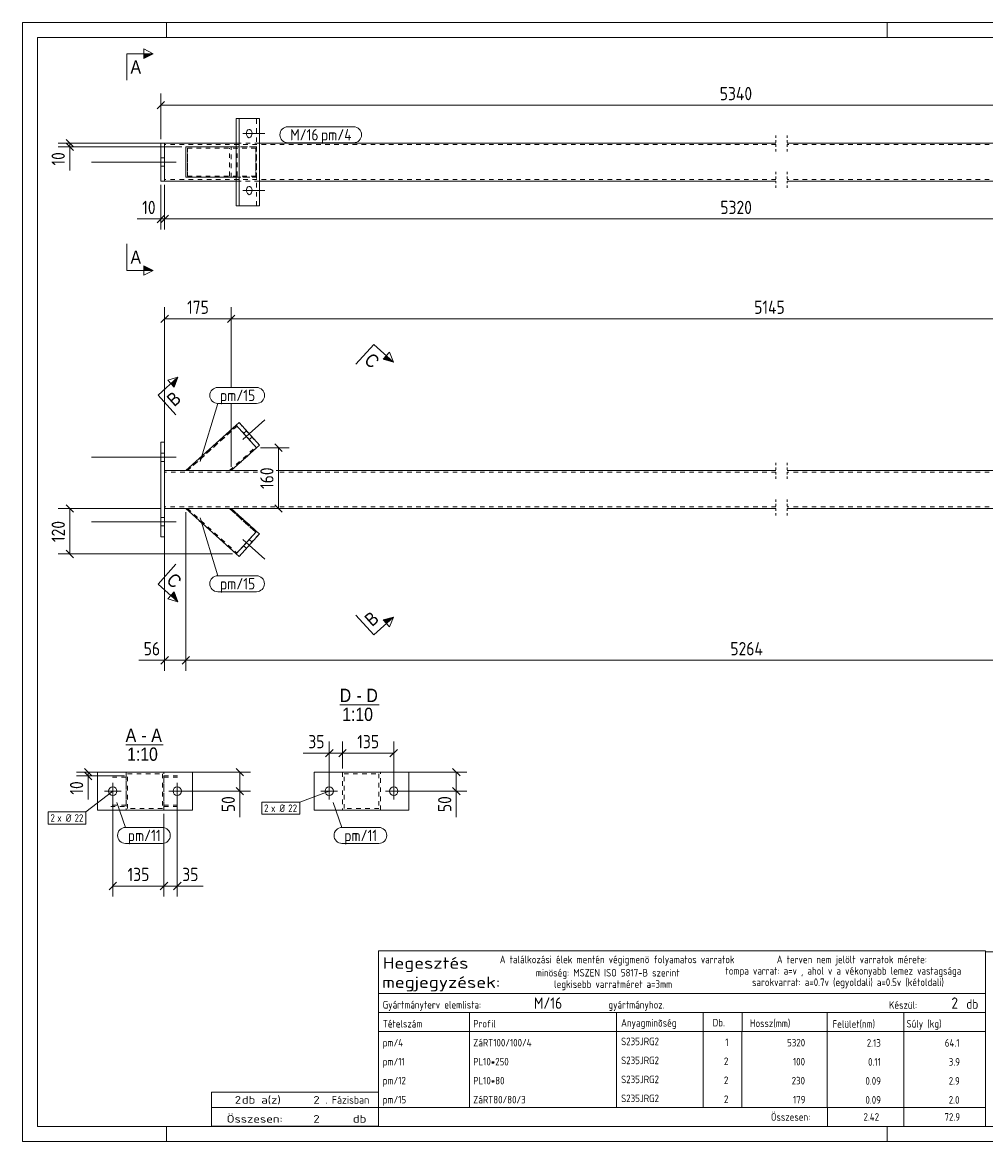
# Model space of a CAD drawing. Header units: millimetres. Extents: x 1 to 419, y 1 to 296.
# Tile 1 of 2: x 1 to 255, y 1 to 296. Entities that reach past the tile are written whole.
import ezdxf

# ---------------------------------------------------------------- set-up
doc = ezdxf.new("R2010")
doc.units = ezdxf.units.MM
doc.header["$LTSCALE"] = 0.6
for name, pattern in [('XKITLINE00', [0]), ('XKITLINE01', [4, 1, -1, 1, -1]), ('XKITLINE02', [4, 2, -2])]:
    doc.linetypes.add(name, pattern=pattern)
for name, color, linetype, lineweight in [('Bolt', 7, 'Continuous', 0), ('BoltMark', 3, 'Continuous', 0), ('DrawingSheet', 5, 'Continuous', 0), ('OtherObjectType', 1, 'Continuous', 0), ('Part', 2, 'Continuous', 0), ('PartMark', 3, 'Continuous', 0), ('Section', 6, 'Continuous', 0), ('Z-DIMENSIONS', 1, 'Continuous', 0)]:
    doc.layers.add(name, color=color, linetype=linetype, lineweight=lineweight)
doc.styles.add('ARIAL', font='ARIAL.TTF')
doc.styles.add('ISOCPEUR', font='ISOCPEUR.TTF')

msp = doc.modelspace()

# ---------------------------------------------------------------- hatches: boundary and pattern name
at = {"layer": 'Section'}
for points in [[(33, 287.75), (35.5, 287.75), (33, 286.5)], [(33, 231.87), (35.5, 230.62), (33, 230.62)], [(96.96, 208.13), (98.82, 206.46), (96.13, 207.2)], [(40.14, 200.78), (42, 202.45), (40.98, 199.85)], [(40.98, 145.89), (42, 143.28), (40.14, 144.96)], [(96.13, 138.53), (98.83, 139.27), (96.97, 137.6)]]:
    msp.add_hatch(color=6, dxfattribs=at).paths.add_polyline_path(points, flags=17)

# ---------------------------------------------------------------- linework, layer by layer
at = {"layer": 'Bolt', "color": 3, "linetype": 'XKITLINE00', "lineweight": 0}
for p, q in [((59.13, 266.68), (64.89, 266.68)), ((60.08, 266.95), (60.07, 266.58)), ((60.07, 266.58), (60.13, 266.21)), ((60.19, 267.3), (60.08, 266.95)), ((60.13, 266.21), (60.3, 265.87)), ((60.45, 267.65), (60.19, 267.3)), ((60.3, 265.87), (60.65, 265.61)), ((60.8, 267.78), (60.45, 267.65)), ((60.65, 265.61), (60.8, 265.58)), ((60.94, 267.76), (60.8, 267.78)), ((60.8, 265.58), (61.15, 265.71)), ((61.29, 267.5), (60.94, 267.76)), ((61.15, 265.71), (61.41, 266.07)), ((61.46, 267.15), (61.29, 267.5)), ((61.41, 266.07), (61.51, 266.42)), ((61.53, 266.79), (61.46, 267.15)), ((61.51, 266.42), (61.53, 266.79)), ((37.5, 260.28), (38.5, 260.28)), ((37.5, 260.28), (38.5, 260.28)), ((19.25, 259.18), (41.5, 259.18)), ((19.25, 259.18), (41.5, 259.18)), ((37.5, 258.08), (38.5, 258.08)), ((37.5, 258.08), (38.5, 258.08)), ((59.13, 251.68), (64.89, 251.68)), ((60.08, 251.95), (60.07, 251.58)), ((60.07, 251.58), (60.13, 251.21)), ((60.19, 252.3), (60.08, 251.95)), ((60.13, 251.21), (60.3, 250.87)), ((60.45, 252.65), (60.19, 252.3)), ((60.3, 250.87), (60.65, 250.61)), ((60.8, 252.78), (60.45, 252.65)), ((60.94, 252.76), (60.8, 252.78)), ((61.29, 252.5), (60.94, 252.76)), ((61.15, 250.71), (61.41, 251.07)), ((61.46, 252.15), (61.29, 252.5)), ((61.41, 251.07), (61.51, 251.42)), ((61.53, 251.79), (61.46, 252.15)), ((61.51, 251.42), (61.53, 251.79)), ((60.65, 250.61), (60.8, 250.58)), ((60.8, 250.58), (61.15, 250.71)), ((59.13, 186.02), (64.89, 191.21)), ((59.13, 186.02), (64.89, 191.21)), ((59.32, 187.68), (60.06, 188.35)), ((59.32, 187.68), (60.06, 188.35)), ((60.79, 186.04), (61.54, 186.71)), ((60.79, 186.04), (61.54, 186.71)), ((19.25, 181.37), (41.5, 181.37)), ((37.5, 182.47), (38.5, 182.47)), ((37.5, 180.27), (38.5, 180.27)), ((37.5, 165.47), (38.5, 165.47)), ((19.25, 164.37), (41.5, 164.37)), ((37.5, 163.27), (38.5, 163.27)), ((59.13, 159.71), (64.89, 154.53)), ((59.13, 159.71), (64.89, 154.53)), ((60.79, 159.69), (61.53, 159.02)), ((60.79, 159.69), (61.53, 159.02)), ((59.32, 158.06), (60.06, 157.39)), ((59.32, 158.06), (60.06, 157.39)), ((24.83, 91.17), (24.83, 95.57)), ((41.83, 91.17), (41.83, 95.57)), ((81.89, 91.17), (81.89, 95.57)), ((98.89, 91.17), (98.89, 95.57)), ((27.03, 93.37), (22.63, 93.37)), ((44.03, 93.37), (39.63, 93.37)), ((79.69, 93.37), (84.09, 93.37)), ((96.69, 93.37), (101.09, 93.37))]:
    msp.add_line(p, q, dxfattribs=at)
at = {"layer": 'Bolt', "color": 3, "linetype": 'XKITLINE02', "lineweight": 0}
for p, q in [((59.13, 266.68), (64.89, 266.68)), ((59.13, 251.68), (64.89, 251.68))]:
    msp.add_line(p, q, dxfattribs=at)
at = {"layer": 'Bolt', "color": 3, "linetype": 'XKITLINE00', "lineweight": 0}
for centre in [(24.83, 93.37), (41.83, 93.37), (81.89, 93.37), (98.89, 93.37)]:
    msp.add_circle(centre, 1.1, dxfattribs=at)
at = {"layer": 'BoltMark', "color": 7, "linetype": 'XKITLINE00', "lineweight": 0}
for p, q in [((24.83, 93.37), (17.76, 87.9)), ((81.89, 93.37), (74.1, 90.47)), ((64.13, 90.47), (74.1, 90.47)), ((64.13, 87.27), (64.13, 90.47)), ((74.1, 87.27), (74.1, 90.47)), ((7.8, 87.9), (17.76, 87.9)), ((7.8, 84.7), (7.8, 87.9)), ((17.76, 84.7), (17.76, 87.9)), ((64.13, 87.27), (74.1, 87.27)), ((7.8, 84.7), (17.76, 84.7))]:
    msp.add_line(p, q, dxfattribs=at)
at = {"layer": 'DrawingSheet', "color": 2, "linetype": 'XKITLINE00', "lineweight": 0}
for p, q in [((419, 296), (1, 296)), ((1, 296), (1, 1)), ((39, 292), (39, 296)), ((229, 292), (229, 296)), ((39, 1), (39, 5)), ((229, 1), (229, 5)), ((1, 1), (419, 1))]:
    msp.add_line(p, q, dxfattribs=at)
at = {"layer": 'DrawingSheet', "color": 3, "linetype": 'XKITLINE00', "lineweight": 0}
for p, q in [((415, 292), (5, 292)), ((5, 292), (5, 5)), ((5, 5), (415, 5))]:
    msp.add_line(p, q, dxfattribs=at)
at = {"layer": 'OtherObjectType', "color": 6, "linetype": 'XKITLINE00', "lineweight": 0}
for p, q in [((84.66, 116.12), (95.06, 116.12)), ((28.23, 105.62), (38.11, 105.62))]:
    msp.add_line(p, q, dxfattribs=at)
at = {"layer": 'OtherObjectType', "color": 7, "linetype": 'XKITLINE00', "lineweight": 0}
for p, q in [((94.84, 40.01), (94.84, 51.26)), ((94.84, 51.26), (254.84, 51.26)), ((254.84, 51.26), (254.84, 40.01)), ((254.84, 51.05), (254.84, 6.75)), ((254.84, 51.05), (415, 51.05)), ((94.84, 40.01), (254.84, 40.01)), ((94.84, 40.01), (254.84, 40.01)), ((94.84, 40.01), (94.84, 35.01)), ((254.84, 40.01), (254.84, 35.01)), ((94.84, 35.01), (254.84, 35.01)), ((94.84, 35.01), (94.84, 30.01)), ((118.84, 35.01), (118.84, 30.01)), ((157.61, 30.01), (157.61, 35.01)), ((180.5, 35.01), (180.5, 30.01)), ((190.7, 35.01), (190.7, 30.13)), ((213.15, 35.01), (213.15, 30.01)), ((233.33, 35.01), (233.33, 30.01)), ((254.84, 35.01), (254.84, 30.01)), ((94.84, 30.01), (254.84, 30.01)), ((94.84, 30.01), (94.84, 25.01)), ((118.84, 30.01), (118.84, 25.01)), ((157.61, 25.01), (157.61, 30.01)), ((180.5, 30.01), (180.5, 25.01)), ((190.67, 30.01), (190.67, 25.01)), ((213.18, 30.01), (213.18, 25.01)), ((233.33, 30.01), (233.33, 25.01)), ((254.84, 30.01), (254.84, 25.01)), ((94.84, 25.01), (94.84, 20.01)), ((118.84, 25.01), (118.84, 20.01)), ((157.61, 20.01), (157.61, 25.01)), ((180.5, 25.01), (180.5, 20.01)), ((190.67, 25.01), (190.67, 20.01)), ((213.18, 25.01), (213.18, 20.01)), ((233.33, 25.01), (233.33, 20.01)), ((254.84, 25.01), (254.84, 20.01)), ((94.84, 20.01), (94.84, 15.01)), ((118.84, 20.01), (118.84, 15.01)), ((157.61, 15.01), (157.61, 20.01)), ((180.5, 20.01), (180.5, 15.01)), ((190.67, 20), (190.67, 15)), ((213.18, 20.01), (213.18, 15.01)), ((233.33, 20.01), (233.33, 15.01)), ((254.84, 20.01), (254.84, 15.01)), ((94.84, 15), (94.84, 10)), ((118.84, 15), (118.84, 10)), ((157.61, 10), (157.61, 15)), ((180.5, 15), (180.5, 10)), ((190.67, 15), (190.67, 10)), ((213.18, 15), (213.18, 10)), ((233.33, 15), (233.33, 10)), ((254.84, 15), (254.84, 10)), ((50.84, 10), (50.84, 14)), ((50.84, 14), (94.84, 14)), ((94.84, 10), (94.84, 14)), ((50.84, 10), (94.84, 10)), ((50.85, 5.02), (50.84, 9.99)), ((50.84, 9.98), (94.74, 9.98)), ((94.84, 10), (254.84, 10)), ((94.84, 10), (94.84, 5)), ((213.19, 10), (213.19, 5)), ((233.31, 10), (233.31, 5)), ((254.84, 10), (254.84, 5)), ((50.89, 5.03), (94.79, 5.03)), ((94.84, 5), (254.84, 5))]:
    msp.add_line(p, q, dxfattribs=at)
at = {"layer": 'Part', "color": 2, "linetype": 'XKITLINE00', "lineweight": 0}
for p, q in [((63.47, 270.68), (57.38, 270.68)), ((57.38, 270.68), (57.38, 247.68)), ((58.12, 247.68), (58.12, 270.68)), ((63.47, 247.68), (63.47, 270.68)), ((63.47, 270.68), (63.47, 264.18)), ((38.5, 264.18), (37.5, 264.18)), ((37.5, 264.18), (37.5, 254.18)), ((57.38, 264.18), (38.5, 264.18)), ((38.5, 254.18), (38.5, 264.18)), ((57.38, 263.18), (44.07, 263.18)), ((44.07, 263.18), (44.07, 255.18)), ((57.38, 263.18), (57.38, 255.18)), ((199.63, 264.18), (63.47, 264.18)), ((339.88, 264.18), (202.63, 264.18)), ((37.5, 254.18), (38.5, 254.18)), ((38.5, 254.18), (57.38, 254.18)), ((57.38, 255.18), (44.07, 255.18)), ((199.63, 254.18), (63.47, 254.18)), ((63.47, 247.68), (63.47, 254.18)), ((339.88, 254.18), (202.63, 254.18)), ((63.47, 247.68), (57.38, 247.68)), ((44.08, 177.87), (57.38, 189.83)), ((58.13, 190.5), (57.38, 189.83)), ((57.38, 189.83), (57.38, 189.83)), ((62.73, 183.89), (57.38, 189.83)), ((58.13, 190.5), (58.13, 190.5)), ((63.47, 184.56), (58.13, 190.5)), ((37.5, 185.37), (38.5, 185.37)), ((37.5, 160.37), (37.5, 185.37)), ((38.5, 185.37), (38.5, 160.37)), ((56.04, 177.87), (62.73, 183.89)), ((62.73, 183.89), (63.47, 184.56)), ((62.73, 183.89), (62.73, 183.89)), ((63.47, 184.56), (63.47, 184.56)), ((38.5, 167.87), (38.5, 177.87)), ((38.5, 177.87), (63, 177.87)), ((67.9, 177.87), (199.63, 177.87)), ((202.63, 177.87), (339.88, 177.87)), ((199.63, 167.87), (38.5, 167.87)), ((44.07, 167.87), (57.38, 155.9)), ((56.04, 167.87), (62.73, 161.85)), ((339.88, 167.87), (202.63, 167.87)), ((38.5, 160.37), (37.5, 160.37)), ((57.38, 155.9), (62.73, 161.85)), ((58.12, 155.23), (63.47, 161.18)), ((62.73, 161.85), (62.73, 161.85)), ((63.47, 161.18), (62.73, 161.85)), ((63.47, 161.18), (63.47, 161.18)), ((57.38, 155.9), (57.38, 155.9)), ((57.38, 155.9), (58.12, 155.23)), ((58.12, 155.23), (58.12, 155.23)), ((20.83, 88.37), (20.83, 98.37)), ((45.83, 98.37), (20.83, 98.37)), ((45.83, 88.37), (45.83, 98.37)), ((77.89, 98.37), (77.89, 88.37)), ((102.89, 98.37), (77.89, 98.37)), ((102.89, 88.37), (102.89, 98.37)), ((45.83, 88.37), (20.83, 88.37)), ((77.89, 88.37), (102.89, 88.37)), ((85.38, 88.37), (95.38, 88.37))]:
    msp.add_line(p, q, dxfattribs=at)
at = {"layer": 'Part', "color": 7, "linetype": 'XKITLINE02', "lineweight": 0}
for p, q in [((57.38, 247.68), (57.38, 270.68)), ((63.47, 270.68), (57.38, 270.68)), ((58.13, 247.68), (58.13, 270.68)), ((62.73, 247.68), (62.73, 270.68)), ((62.73, 247.68), (62.73, 270.68)), ((38.5, 264.18), (38.5, 254.18)), ((199.63, 263.78), (38.5, 263.78)), ((44.08, 263.18), (62.73, 263.18)), ((44.08, 255.18), (44.08, 263.18)), ((44.52, 262.88), (62.53, 262.88)), ((44.52, 255.48), (44.52, 262.88)), ((62.53, 262.88), (44.53, 262.88)), ((44.53, 262.88), (44.53, 255.48)), ((55.59, 255.48), (55.59, 262.88)), ((55.59, 255.48), (55.59, 262.88)), ((56.04, 255.18), (56.04, 263.18)), ((56.04, 255.18), (56.04, 263.18)), ((63.47, 264.18), (57.38, 264.18)), ((62.73, 263.18), (57.38, 263.18)), ((57.38, 255.18), (57.38, 263.18)), ((57.58, 255.48), (57.58, 262.88)), ((57.58, 255.48), (57.58, 262.88)), ((62.53, 262.88), (62.53, 255.48)), ((62.53, 255.48), (62.53, 262.88)), ((62.73, 255.18), (62.73, 263.18)), ((62.73, 263.18), (62.73, 255.18)), ((63.47, 264.18), (63.47, 254.18)), ((339.88, 263.78), (202.63, 263.78)), ((199.63, 254.58), (38.5, 254.58)), ((62.73, 255.18), (44.08, 255.18)), ((62.53, 255.48), (44.52, 255.48)), ((62.53, 255.48), (44.53, 255.48)), ((57.38, 255.18), (62.73, 255.18)), ((63.47, 254.18), (57.38, 254.18)), ((57.38, 254.18), (63.47, 254.18)), ((339.88, 254.58), (202.63, 254.58)), ((63.47, 247.68), (57.38, 247.68)), ((44.08, 177.87), (57.38, 189.83)), ((44.53, 177.87), (57.58, 189.61)), ((57.58, 189.61), (44.53, 177.87)), ((57.38, 189.83), (58.13, 190.5)), ((62.73, 183.89), (57.38, 189.83)), ((62.73, 183.89), (57.38, 189.83)), ((57.38, 189.83), (57.38, 189.83)), ((57.38, 189.83), (62.73, 183.89)), ((57.58, 189.61), (57.58, 189.61)), ((58.13, 190.5), (63.47, 184.56)), ((55.59, 177.87), (62.53, 184.11)), ((55.59, 177.87), (62.53, 184.11)), ((56.04, 177.87), (62.73, 183.89)), ((62.53, 184.11), (62.53, 184.11)), ((63.47, 184.56), (62.73, 183.89)), ((62.73, 183.89), (62.73, 183.89)), ((63, 177.47), (38.5, 177.47)), ((56.04, 177.87), (44.08, 177.87)), ((199.63, 177.47), (67.9, 177.47)), ((339.88, 177.47), (202.63, 177.47)), ((199.63, 168.27), (38.5, 168.27)), ((339.88, 168.27), (202.63, 168.27)), ((44.07, 167.87), (57.38, 155.9)), ((56.04, 167.87), (44.07, 167.87)), ((44.52, 167.87), (57.58, 156.12)), ((44.52, 167.87), (57.58, 156.12)), ((55.59, 167.87), (62.53, 161.62)), ((62.53, 161.62), (55.59, 167.87)), ((62.73, 161.85), (56.04, 167.87)), ((57.38, 155.9), (62.73, 161.85)), ((57.38, 155.9), (62.73, 161.85)), ((62.73, 161.85), (57.38, 155.9)), ((63.47, 161.18), (58.12, 155.23)), ((62.53, 161.62), (62.53, 161.62)), ((62.73, 161.85), (63.47, 161.18)), ((62.73, 161.85), (62.73, 161.85)), ((58.12, 155.23), (57.38, 155.9)), ((57.38, 155.9), (57.38, 155.9)), ((57.58, 156.12), (57.58, 156.12)), ((24.3, 97.37), (28.33, 97.37)), ((38.33, 98.37), (28.33, 98.37)), ((28.33, 98.37), (28.33, 88.37)), ((28.33, 97.37), (28.33, 97.37)), ((28.33, 97.37), (28.33, 89.37)), ((28.73, 88.77), (28.73, 97.97)), ((28.73, 97.97), (37.93, 97.97)), ((37.93, 97.97), (37.93, 88.77)), ((38.33, 88.37), (38.33, 98.37)), ((38.33, 97.37), (42.37, 97.37)), ((38.33, 89.37), (38.33, 97.37)), ((95.38, 98.37), (85.38, 98.37)), ((85.38, 98.37), (85.38, 88.37)), ((85.78, 88.77), (85.78, 97.97)), ((85.78, 97.97), (94.98, 97.97)), ((94.98, 97.97), (94.98, 88.77)), ((95.38, 88.37), (95.38, 98.37)), ((28.33, 97.07), (24.7, 97.07)), ((38.33, 97.07), (41.97, 97.07)), ((24.3, 89.37), (28.33, 89.37)), ((24.7, 89.67), (28.33, 89.67)), ((37.93, 88.77), (28.73, 88.77)), ((38.33, 89.67), (41.97, 89.67)), ((38.33, 89.37), (38.33, 89.37)), ((38.33, 89.37), (42.37, 89.37)), ((94.98, 88.77), (85.78, 88.77)), ((28.33, 88.37), (38.33, 88.37))]:
    msp.add_line(p, q, dxfattribs=at)
at = {"layer": 'Part', "color": 2, "linetype": 'XKITLINE01', "lineweight": 0}
for p, q in [((199.63, 266.18), (199.63, 261.78)), ((202.63, 266.18), (202.63, 261.78)), ((199.63, 256.58), (199.63, 252.18)), ((202.63, 256.58), (202.63, 252.18)), ((199.63, 179.87), (199.63, 175.47)), ((202.63, 179.87), (202.63, 175.47)), ((199.63, 170.27), (199.63, 165.87)), ((202.63, 170.27), (202.63, 165.87))]:
    msp.add_line(p, q, dxfattribs=at)
at = {"layer": 'PartMark', "color": 7, "linetype": 'XKITLINE00', "lineweight": 0}
for p, q in [((71, 268.48), (88.31, 268.48)), ((71, 264.28), (88.31, 264.28)), ((52.51, 199.78), (62.73, 199.78)), ((47.85, 180.3), (52.51, 195.58)), ((52.51, 195.58), (62.73, 195.58)), ((47.84, 165.44), (52.5, 150.15)), ((52.5, 150.15), (62.72, 150.15)), ((52.5, 145.95), (62.72, 145.95)), ((25.86, 90.4), (28.19, 83.8)), ((82.92, 90.4), (85.25, 83.8)), ((28.19, 83.8), (37.9, 83.8)), ((85.25, 83.8), (94.96, 83.8)), ((28.19, 79.6), (37.9, 79.6)), ((85.25, 79.6), (94.96, 79.6))]:
    msp.add_line(p, q, dxfattribs=at)
for centre, start, end in [((71, 266.38), 90, 270), ((88.31, 266.38), 270, 90), ((52.51, 197.68), 90, 270), ((62.73, 197.68), 270, 90), ((52.5, 148.05), 90, 270), ((62.72, 148.05), 270, 90), ((28.19, 81.7), 90, 270), ((37.9, 81.7), 270, 90), ((85.25, 81.7), 90, 270), ((94.96, 81.7), 270, 90)]:
    msp.add_arc(centre, 2.1, start, end, dxfattribs=at)
at = {"layer": 'Section', "color": 6, "linetype": 'XKITLINE00', "lineweight": 0}
for p, q in [((28.5, 287.75), (28.5, 280.75)), ((28.5, 287.75), (35.5, 287.75)), ((33, 286.5), (33, 289)), ((33, 289), (35.5, 287.75)), ((35.5, 287.75), (33, 286.5)), ((28.5, 230.62), (28.5, 237.62)), ((28.5, 230.62), (35.5, 230.62)), ((35.5, 230.62), (33, 231.87)), ((33, 231.87), (33, 229.37)), ((35.5, 230.62), (33, 229.37)), ((93.62, 211.14), (88.94, 205.94)), ((93.62, 211.14), (98.82, 206.46)), ((96.13, 207.2), (97.8, 209.06)), ((98.82, 206.46), (96.13, 207.2)), ((97.8, 209.06), (98.82, 206.46)), ((36.8, 197.77), (42, 202.45)), ((39.31, 201.71), (42, 202.45)), ((40.98, 199.85), (39.31, 201.71)), ((42, 202.45), (40.98, 199.85)), ((36.8, 197.77), (41.48, 192.56)), ((36.79, 147.97), (41.48, 153.17)), ((36.79, 147.97), (42, 143.28)), ((40.98, 145.89), (39.3, 144.03)), ((42, 143.28), (40.98, 145.89)), ((42, 143.28), (39.3, 144.03)), ((93.62, 134.59), (88.94, 139.8)), ((93.62, 134.59), (98.83, 139.27)), ((98.83, 139.27), (96.13, 138.53)), ((98.83, 139.27), (97.8, 136.67)), ((96.13, 138.53), (97.8, 136.67))]:
    msp.add_line(p, q, dxfattribs=at)
at = {"layer": 'Z-DIMENSIONS', "color": 7, "linetype": 'XKITLINE00', "lineweight": 0}
for p, q in [((38.49, 275.17), (36.51, 273.19)), ((37.5, 265.18), (37.5, 277.23)), ((37.5, 274.18), (340.88, 274.18)), ((37.5, 264.18), (10.45, 264.18)), ((43.07, 263.18), (10.45, 263.18)), ((12.51, 265.17), (14.49, 263.19)), ((12.51, 264.17), (14.49, 262.19)), ((13.5, 263.18), (13.5, 264.18)), ((13.5, 263.18), (13.5, 256.95)), ((13.5, 263.18), (13.5, 256.95)), ((37.5, 253.18), (37.5, 241.38)), ((38.5, 253.18), (38.5, 241.38)), ((38.5, 253.18), (38.5, 241.38)), ((38.49, 245.17), (36.51, 243.19)), ((39.49, 245.17), (37.51, 243.19)), ((39.49, 245.17), (37.51, 243.19)), ((37.5, 244.18), (31.27, 244.18)), ((37.5, 244.18), (31.27, 244.18)), ((37.5, 244.18), (38.5, 244.18)), ((38.5, 244.18), (339.88, 244.18)), ((39.49, 218.86), (37.51, 216.88)), ((38.5, 178.87), (38.5, 220.92)), ((57.03, 218.86), (55.05, 216.88)), ((57.03, 218.86), (55.05, 216.88)), ((56.04, 199.78), (56.04, 220.92)), ((56.04, 199.78), (56.04, 220.92)), ((38.5, 217.87), (56.04, 217.87)), ((56.04, 217.87), (339.88, 217.87)), ((56.04, 178.87), (56.04, 195.58)), ((56.04, 178.87), (56.04, 195.58)), ((63.73, 183.89), (71.3, 183.89)), ((67.51, 184.88), (69.49, 182.9)), ((68.5, 167.87), (68.5, 183.89)), ((12.51, 168.86), (14.49, 166.88)), ((67.51, 168.86), (69.49, 166.88)), ((37.5, 167.87), (10.45, 167.87)), ((13.5, 155.9), (13.5, 167.87)), ((38.5, 166.87), (38.5, 125.07)), ((44.07, 166.87), (44.07, 125.07)), ((44.07, 166.87), (44.07, 125.07)), ((63.73, 167.87), (71.3, 167.87)), ((12.51, 156.89), (14.49, 154.91)), ((56.38, 155.9), (10.45, 155.9)), ((38.5, 127.87), (31.66, 127.87)), ((38.5, 127.87), (31.66, 127.87)), ((39.49, 128.86), (37.51, 126.88)), ((38.5, 127.87), (44.07, 127.87)), ((45.06, 128.86), (43.08, 126.88)), ((45.06, 128.86), (43.08, 126.88)), ((44.07, 127.87), (339.88, 127.87)), ((81.89, 94.37), (81.89, 106.42)), ((85.38, 99.37), (85.38, 106.42)), ((85.38, 99.37), (85.38, 106.42)), ((98.89, 94.37), (98.89, 106.42)), ((81.89, 103.37), (75.05, 103.37)), ((81.89, 103.37), (75.05, 103.37)), ((82.88, 104.36), (80.9, 102.38)), ((81.89, 103.37), (85.38, 103.37)), ((86.37, 104.36), (84.39, 102.38)), ((86.37, 104.36), (84.39, 102.38)), ((85.38, 103.37), (98.89, 103.37)), ((99.88, 104.36), (97.9, 102.38)), ((27.33, 98.37), (15.28, 98.37)), ((27.33, 97.37), (15.28, 97.37)), ((17.34, 99.36), (19.32, 97.38)), ((17.34, 98.36), (19.32, 96.38)), ((18.33, 97.37), (18.33, 98.37)), ((18.33, 97.37), (18.33, 91.13)), ((18.33, 97.37), (18.33, 91.13)), ((39.33, 98.37), (61.13, 98.37)), ((57.34, 99.36), (59.32, 97.38)), ((58.33, 93.37), (58.33, 98.37)), ((96.38, 98.37), (118.18, 98.37)), ((114.39, 99.36), (116.37, 97.38)), ((115.38, 93.37), (115.38, 98.37)), ((24.83, 92.37), (24.83, 65.57)), ((41.83, 92.37), (41.83, 65.57)), ((42.83, 93.37), (61.13, 93.37)), ((57.34, 94.36), (59.32, 92.38)), ((58.33, 93.37), (58.33, 86.53)), ((58.33, 93.37), (58.33, 86.53)), ((99.89, 93.37), (118.18, 93.37)), ((114.39, 94.36), (116.37, 92.38)), ((115.38, 93.37), (115.38, 86.53)), ((115.38, 93.37), (115.38, 86.53)), ((38.33, 87.37), (38.33, 65.57)), ((38.33, 87.37), (38.33, 65.57)), ((25.82, 69.36), (23.84, 67.38)), ((24.83, 68.37), (38.33, 68.37)), ((39.32, 69.36), (37.34, 67.38)), ((39.32, 69.36), (37.34, 67.38)), ((38.33, 68.37), (41.83, 68.37)), ((42.82, 69.36), (40.84, 67.38)), ((41.83, 68.37), (48.67, 68.37)), ((41.83, 68.37), (48.67, 68.37))]:
    msp.add_line(p, q, dxfattribs=at)
at = {"layer": 'Z-DIMENSIONS', "color": 3}
for p in [(37.5, 274.18), (13.5, 264.18), (13.5, 263.18), (37.5, 244.18), (38.5, 244.18), (38.5, 244.18), (38.5, 217.87), (56.04, 217.87), (56.04, 217.87), (68.5, 183.89), (13.5, 167.87), (68.5, 167.87), (13.5, 155.9), (38.5, 127.87), (44.07, 127.87), (44.07, 127.87), (81.89, 103.37), (85.38, 103.37), (85.38, 103.37), (98.89, 103.37), (18.33, 98.37), (18.33, 97.37), (58.33, 98.37), (115.38, 98.37), (58.33, 93.37), (115.38, 93.37), (24.83, 68.37), (38.33, 68.37), (38.33, 68.37), (41.83, 68.37)]:
    msp.add_point(p, dxfattribs=at)

# ---------------------------------------------------------------- texts
at = {"layer": 'BoltMark', "color": 3, "style": 'ISOCPEUR', "width": 0.85}
for s, p in [('2', (64.73, 87.87)), ('x Ø', (66.54, 87.87)), ('22', (71.09, 87.87)), ('2', (8.4, 85.3)), ('x Ø', (10.2, 85.3)), ('22', (14.76, 85.3))]:
    msp.add_text(s, height=2, dxfattribs=at).set_placement(p)
at = {"layer": 'OtherObjectType', "color": 6, "style": 'ARIAL', "width": 0.85}
for s, p in [('D', (84.66, 116.87)), ('-', (89.08, 116.87)), ('D', (91.69, 116.87)), ('1:10', (85.32, 111.87)), ('A', (28.23, 106.37)), ('A', (34.99, 106.37)), ('-', (32.39, 106.37)), ('1:10', (28.62, 101.37))]:
    msp.add_text(s, height=3.5, dxfattribs=at).set_placement(p)
at = {"layer": 'OtherObjectType', "color": 7, "style": 'ISOCPEUR'}
for s, height, width, p in [('A találkozási élek mentén végigmenö folyamatos varratok', 2, 0.85, (126.84, 48.01)), ('A terven nem jelölt varratok mérete:', 2, 0.85, (199.86, 48.01)), ('Hegesztés', 3, 1.19, (95.99, 46.57)), ('tompa varrat: a=v , ahol v a vékonyabb lemez vastagsága', 2, 0.85, (186.34, 45.01)), ('megjegyzések:', 3, 1.19, (95.84, 41.51)), ('minöség: MSZEN ISO 5817-B szerint', 2, 0.85, (136.34, 44.51)), ('sarokvarrat: a=0.7v (egyoldali) a=0.5v (kétoldali)', 2, 0.85, (193.34, 42.01)), ('legkisebb varratméret a=3mm', 2, 0.85, (141.16, 41.51)), ('Gyártmányterv elemlista:                               gyártmányhoz.', 2, 0.85, (95.99, 36.07)), ('Készül:', 2, 0.85, (229.47, 36.01)), ('db', 2.5, 0.85, (249.84, 36.01)), ('Tételszám', 2, 0.85, (95.99, 31.07)), ('Profil', 2, 0.85, (119.84, 31.07)), ('Anyagminõség', 2, 0.85, (158.83, 31.3)), ('Db.', 2, 0.85, (182.96, 31.36)), ('Hossz(mm)', 2, 0.85, (192.78, 31.21)), ('Felület(nm)', 2, 0.85, (214.56, 31.01)), ('Súly (kg)', 2, 0.85, (234.05, 31.07)), ('2', 2, 1.211571, (56.99, 11)), ('db a(z)', 2, 1.211571, (58.84, 11)), ('2', 2, 1.211571, (77.7, 11)), ('. Fázisban', 2, 0.935, (80.84, 11)), ('Összesen:', 2, 0.85, (198.33, 6.5)), ('Összesen:            db', 2, 1.211571, (54.84, 6)), ('2', 2, 1.211571, (77.7, 6))]:
    msp.add_text(s, height=height, dxfattribs=dict(at, width=width)).set_placement(p)
at = {"layer": 'OtherObjectType', "color": 5, "style": 'ISOCPEUR', "width": 0.85}
for s, height, p in [('M/16', 3, (135.84, 36.01)), ('2', 3, (245.89, 36.01)), ('pm/4', 2, (95.99, 26.07)), ('ZáRT100/100/4', 2, (119.84, 26.07)), ('S235JRG2', 2, (158.83, 26.41)), ('1', 2, (186.28, 26.18)), ('5320', 2, (202.58, 26.07)), ('2.13', 2, (223.58, 26.01)), ('64.1', 2, (244.16, 26.01)), ('pm/11', 2, (95.99, 21.07)), ('PL10*250', 2, (119.84, 21.07)), ('S235JRG2', 2, (158.83, 21.41)), ('2', 2, (185.94, 21.18)), ('100', 2, (204.13, 21.07)), ('0.11', 2, (223.92, 21.01)), ('3.9', 2, (245.19, 21.01)), ('pm/12', 2, (95.99, 16.07)), ('PL10*80', 2, (119.84, 16.07)), ('S235JRG2', 2, (158.83, 16.4)), ('2', 2, (185.94, 16.17)), ('230', 2, (203.78, 16.07)), ('0.09', 2, (223.23, 16)), ('2.9', 2, (245.19, 16)), ('pm/15', 2, (95.99, 11.06)), ('ZáRT80/80/3', 2, (119.84, 11.06)), ('S235JRG2', 2, (158.83, 11.4)), ('2', 2, (185.94, 11.17)), ('179', 2, (204.13, 11.06)), ('0.09', 2, (223.23, 11)), ('2.0', 2, (245.19, 11)), ('2.42', 2, (222.72, 6.5)), ('72.9', 2, (244.06, 6.5))]:
    msp.add_text(s, height=height, dxfattribs=at).set_placement(p)
at = {"layer": 'PartMark', "color": 1, "style": 'ISOCPEUR', "width": 0.85}
msp.add_text('M/16', height=3, dxfattribs=at).set_placement((71.6, 264.88))
at = {"layer": 'PartMark', "color": 3, "style": 'ISOCPEUR', "width": 0.85}
for s, p in [('pm/4', (79.72, 264.88)), ('pm/15', (53.11, 196.18)), ('pm/15', (53.1, 146.55)), ('pm/11', (28.79, 80.2)), ('pm/11', (85.85, 80.2))]:
    msp.add_text(s, height=3, dxfattribs=at).set_placement(p)
at = {"layer": 'Section', "color": 6, "style": 'ARIAL', "width": 0.85}
for p in [(29.5, 282.5), (29.5, 232.37)]:
    msp.add_text('A', height=3.5, dxfattribs=at).set_placement(p)
for s, rotation, p in [('C', -41.9692, (90.85, 206.57)), ('B', 41.9692, (41.05, 194.53)), ('C', -41.9692, (38.71, 148.6)), ('B', 41.9692, (93.19, 136.56))]:
    msp.add_text(s, height=3.5, rotation=rotation, dxfattribs=at).set_placement(p)
at = {"layer": 'Z-DIMENSIONS', "color": 3, "style": 'ISOCPEUR', "width": 0.85}
for s, p in [('5340', (184.83, 275.48)), ('10', (32.58, 245.48)), ('5320', (184.98, 245.48)), ('175', (44.41, 219.17)), ('5145', (193.9, 219.17)), ('56', (32.98, 129.17)), ('5264', (187.62, 129.17)), ('35', (76.37, 104.67)), ('135', (89.28, 104.67)), ('135', (28.73, 69.67)), ('35', (43.15, 69.67))]:
    msp.add_text(s, height=3.5, dxfattribs=at).set_placement(p)
for s, p in [('10', (12.2, 258.26)), ('160', (67.2, 173.02)), ('120', (12.2, 159.03)), ('10', (17.03, 92.45)), ('50', (57.03, 87.84)), ('50', (114.08, 87.85))]:
    msp.add_text(s, height=3.5, rotation=90.0002, dxfattribs=at).set_placement(p)

doc.saveas('drawing.dxf')
